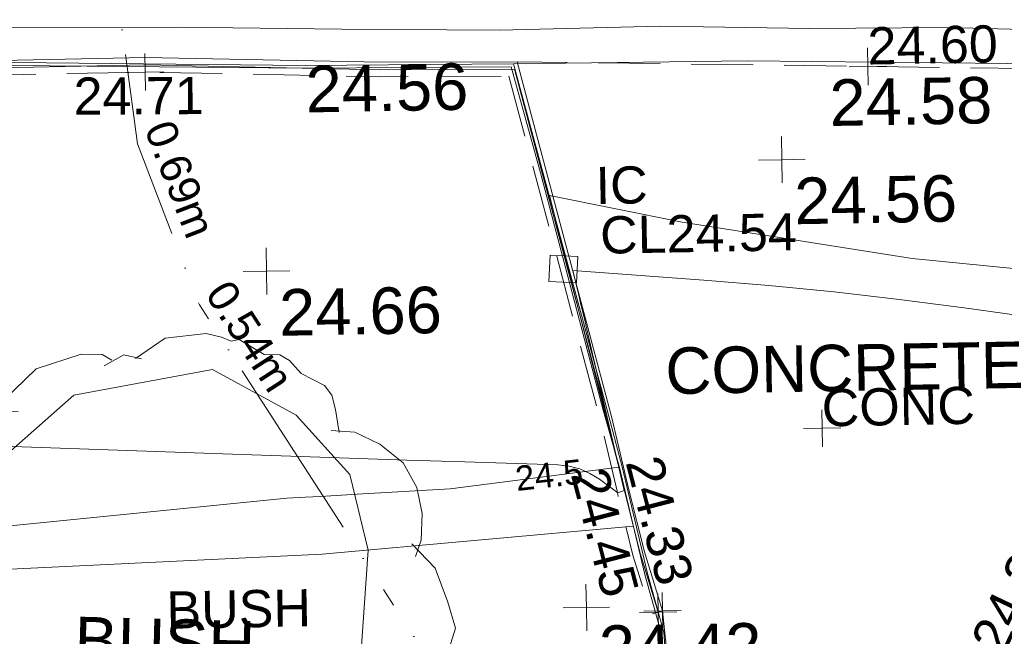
# Model space of a CAD drawing. Header units: millimetres. Extents: x -290717 to 520720, y -88450 to 287762.
# Tile 81 of 256: x -58699 to -50767, y -41271 to -36300. Entities that reach past the tile are written whole.
import ezdxf

# ---------------------------------------------------------------- set-up
doc = ezdxf.new("R2010")
doc.units = ezdxf.units.MM
for name, pattern in [('IMPORT-DASHED _2_', [750, 500, -250]), ('IMPORT-UG_EIR_QLB2 _2_', [2750, 1500, -300, 0, -300, 150, -300, 0, -200]), ('IMPORT-UG_ELEC_STREET LIGHTING_QLB2 _2_', [2700, 1500, -300, 0, -250, 150, -300, 0, -200])]:
    doc.linetypes.add(name, pattern=pattern)
for name, color, linetype, lineweight, true_color in [('00_TOPO_FORM_LINES', 7, 'Continuous', 9, 0x666666), ('00_TOPO_KERB_BOTTOM', 1, 'Continuous', 9, 0xff0000), ('00_TOPO_KERB_TOP', 7, 'Continuous', 9, 0xa500a5), ('00_TOPO_LEVEL_SPOT', 7, 'Continuous', 9, 0x666666), ('00_TOPO_ROAD_MARKING_YELLOW_CONTINUOUS', 40, 'Continuous', 9, 0xffbf00), ('00_UAV_FORM_LINES', 7, 'Continuous', 9, 0x666666), ('01_DTM_CONTOUR_MNR', 7, 'Continuous', 9, 0xa5a552), ('01_DTM_CONTOUR_MNR_LABELS', 7, 'Continuous', 9, 0xa5a552), ('12333-PUM-2D-U-0001-C01 - Rev2_REVIT IMPORT_dwg', 7, 'Continuous', 9, 0x767676), ('BUSH', 7, 'Continuous', 9, 0x00a500), ('BUSH_TXT', 7, 'Continuous', 9, 0x00a500), ('CONTOURS_MINOR', 7, 'Continuous', 9, 0x00a5a5), ('FORM_LINE', 7, 'IMPORT-DASHED _2_', 9, 0x00a500), ('FORM_LINE_LVL', 7, 'Continuous', 9, 0x00a500), ('INSPECTION_COVER', 7, 'Continuous', 9, 0xa50000), ('INSPECTION_COVER_LVL', 7, 'Continuous', 9, 0xa50000), ('INSPECTION_COVER_TXT', 7, 'Continuous', 9, 0xa50000), ('KERB_BOTTOM', 7, 'Continuous', 9, 0x0000a5), ('KERB_BOTTOM_LVL', 7, 'Continuous', 9, 0x0000a5), ('KERB_TOP', 2, 'Continuous', 9, 0xffff00), ('KERB_TOP_LVL', 2, 'Continuous', 9, 0xffff00), ('PUM-EIRCOMM-NOTES', 6, 'Continuous', 9, 0xff00ff), ('PUM-EIRCOMM-QLB2', 6, 'IMPORT-UG_EIR_QLB2 _2_', 9, 0xff00ff)]:
    doc.layers.add(name, color=color, linetype=linetype, lineweight=lineweight, true_color=true_color)
for name, color, linetype, lineweight in [('00_TOPO_ROAD_EDGE', 7, 'Continuous', 9), ('00_TOPO_SURFACE', 7, 'Continuous', 9), ('00_TOPO_SURVEY_TEXT', 7, 'Continuous', 9), ('CHANGE_OF_SURFACE', 7, 'IMPORT-DASHED _2_', 9), ('CHANGE_OF_SURFACE_LVL', 7, 'Continuous', 9), ('Text', 7, 'Continuous', 9), ('TEXT_TXT', 7, 'Continuous', 9)]:
    doc.layers.add(name, color=color, linetype=linetype, lineweight=lineweight)
doc.styles.add('Arial_1', font='arial.ttf', dxfattribs={"height": 250})
doc.styles.add('Arial_3', font='arial.ttf', dxfattribs={"height": 300})
doc.styles.add('Swis721 Lt BT_1', font='swissl.ttf', dxfattribs={"height": 200})
doc.styles.add('Swis721 Lt BT_2', font='swissl.ttf', dxfattribs={"height": 375})

# ---------------------------------------------------------------- blocks, each defined once
blk = doc.blocks.new('12333-PUM-2D-U-0001-C01 - Rev2_REVIT IMPORT_dwg_MM-2077200-Site Location Plan Existing')
at = {"layer": '00_TOPO_LEVEL_SPOT', "color": 254, "true_color": 0xcccccc, "flags": 128}
for points in [[(500, 0), (0, 0), (0, 500)], [(0, -500), (0, 0), (-500, 0)]]:
    blk.add_lwpolyline(points, dxfattribs=at)
blk = doc.blocks.new('12333-PUM-2D-U-0001-C01 - Rev2_REVIT IMPORT_dwg_MGS62954_T2_Galway_ITM_3d_Rev1-2077680-Site Location Plan Existing')
at = {"layer": '00_TOPO_FORM_LINES', "color": 254, "true_color": 0xcccccc, "flags": 128}
blk.add_lwpolyline([(533843019.9, 725517117), (533844139.3, 725517305.2), (533844806.8, 725516925.8), (533845231.2, 725516440.7), (533845368.7, 725515827.8), (533845281.2, 725514823), (533844738.9, 725514041.1), (533844206.2, 725513565.1), (533843318.2, 725513386.6), (533842668.6, 725513629.3), (533842146.5, 725514151.6), (533841813.6, 725514915.1), (533841869.2, 725515706.6), (533842088.2, 725516074.5), (533842457.7, 725516639.1)], close=True, dxfattribs=at)
at = {"layer": '00_TOPO_KERB_BOTTOM', "color": 254, "true_color": 0xcccccc, "flags": 128}
blk.add_lwpolyline([(533837761, 725519899.8), (533840576.9, 725519839.6), (533842584, 725519808), (533844928.8, 725519743.8), (533846607, 725519727.8), (533846828.1, 725518849.5), (533847311.7, 725516933.5), (533847427.1, 725516464.2), (533847615.6, 725515599.1), (533847738.9, 725515125.9)], dxfattribs=at)
at = {"layer": '00_TOPO_KERB_TOP', "color": 254, "true_color": 0xcccccc, "flags": 128}
blk.add_lwpolyline([(533837760.6, 725519876.2), (533840576.5, 725519816.1), (533842583.4, 725519784.4), (533844928.5, 725519720.2), (533846589.3, 725519702.9), (533846808.3, 725518844.2), (533847280.4, 725516924.1), (533847404.2, 725516458.9), (533847592.7, 725515593.6), (533847716.1, 725515120)], dxfattribs=at)
at = {"layer": '00_TOPO_ROAD_EDGE', "color": 254, "true_color": 0xcccccc, "flags": 128}
blk.add_lwpolyline([(533846607, 725519727.8), (533848492.5, 725519717.6), (533850586.9, 725519661), (533852357.1, 725519534.7)], dxfattribs=at)
at = {"layer": '00_TOPO_ROAD_MARKING_YELLOW_CONTINUOUS', "color": 254, "true_color": 0xcccccc, "flags": 128}
blk.add_lwpolyline([(533837310, 725520150), (533838570, 725520150), (533839880, 725520130), (533841170, 725520100), (533842490, 725520090), (533843910, 725520070), (533845230, 725520030), (533846500, 725520000), (533847800, 725520010), (533849000, 725519970), (533850110, 725519960), (533851220, 725519910), (533852420, 725519880), (533853580, 725519850), (533855060, 725519810), (533856540, 725519790), (533858050, 725519740), (533859600, 725519720), (533860970, 725519680), (533862120, 725519670), (533863150, 725519670), (533864250, 725519640), (533865900, 725519630), (533866630, 725519630)], dxfattribs=at)
at = {"layer": '00_TOPO_SURFACE', "color": 254, "true_color": 0xcccccc, "flags": 128}
blk.add_lwpolyline([(533847738.9, 725515125.9), (533847768.7, 725514571.5), (533846934.4, 725514584.4), (533846281.5, 725514546), (533846270.5, 725513668.6), (533846315.4, 725511630.5), (533846321.9, 725511332.9)], dxfattribs=at)
at = {"layer": '00_UAV_FORM_LINES', "color": 254, "true_color": 0xcccccc, "flags": 128}
blk.add_lwpolyline([(533847507.5, 725515984.4), (533844996.8, 725515800.5), (533840466.8, 725515664.5), (533838884.8, 725515664.5), (533838006.8, 725515562.5), (533837555.8, 725515415.5), (533837025.8, 725515176.5), (533836658.8, 725515064.5), (533836035.8, 725514997.5), (533834931.8, 725514912.5), (533834040.8, 725514880.5), (533830307.8, 725515228.5), (533827096.8, 725515644.5), (533826283.8, 725515602.5), (533825636.8, 725515527.5), (533820890.8, 725515516.5), (533814412.8, 725515310.5), (533809049.8, 725515277.5), (533805892.8, 725515061.5), (533803390.3, 725515012.5)], dxfattribs=at)
at = {"layer": '01_DTM_CONTOUR_MNR', "color": 254, "true_color": 0xcccccc, "flags": 128}
blk.add_lwpolyline([(533851230.6, 725517934.2), (533849789.9, 725518102.5), (533847942.8, 725518426.1), (533846880, 725518660), (533847079.7, 725517809.9), (533847288, 725516922.7), (533847400, 725516460), (533846832.7, 725516397.5), (533846037.9, 725516309.9), (533845286.9, 725516281.8), (533844991.6, 725516267.7), (533844869.4, 725516264.6), (533844721.3, 725516258.4), (533840602.8, 725515919.3)], dxfattribs=at)
at = {"xscale": 0.375, "yscale": 0.375, "zscale": 0.375}
for p in [(533848754.7, 725518916.6), (533844589.2, 725518090), (533847117.7, 725515334.6)]:
    blk.add_blockref('12333-PUM-2D-U-0001-C01 - Rev2_REVIT IMPORT_dwg_MM-2077200-Site Location Plan Existing', p, dxfattribs=at)
at = {"layer": '00_TOPO_KERB_BOTTOM', "color": 251, "true_color": 0x666666, "insert": (533844928.8, 725519739), "char_height": 375, "width": 1495.902, "attachment_point": 1, "line_spacing_factor": 1.005062, "style": 'Swis721 Lt BT_2'}
blk.add_mtext('24.56', dxfattribs=at)
at = {"layer": '00_TOPO_LEVEL_SPOT', "char_height": 375, "width": 1495.902, "attachment_point": 1, "line_spacing_factor": 1.005062, "style": 'Swis721 Lt BT_2'}
for s, insert in [('24.56', (533848849.8, 725518769.2)), ('24.66', (533844684.3, 725517942.6)), ('24.42', (533847212.8, 725515187.2))]:
    blk.add_mtext(s, dxfattribs=dict(at, insert=insert))
at = {"layer": '00_TOPO_ROAD_EDGE', "color": 251, "true_color": 0x666666, "insert": (533849147.3, 725519556.1), "char_height": 375, "width": 1495.902, "attachment_point": 1, "line_spacing_factor": 1.005062, "style": 'Swis721 Lt BT_2'}
blk.add_mtext('24.58', dxfattribs=at)
at = {"layer": '00_TOPO_SURVEY_TEXT', "color": 251, "true_color": 0x666666, "insert": (533847786.9, 725517417.6), "char_height": 375, "width": 3286.236, "attachment_point": 1, "line_spacing_factor": 1.005062, "style": 'Swis721 Lt BT_2'}
blk.add_mtext('CONCRETE', dxfattribs=at)
at = {"layer": '00_TOPO_SURVEY_TEXT', "color": 251, "true_color": 0x666666, "insert": (533842998.2, 725515333.6), "char_height": 375, "width": 1657.365, "attachment_point": 1, "rotation": 357.52541, "line_spacing_factor": 1.005062, "style": 'Swis721 Lt BT_2'}
blk.add_mtext('BUSH', dxfattribs=at)
at = {"layer": '01_DTM_CONTOUR_MNR_LABELS', "color": 251, "true_color": 0x666666, "insert": (533846825.5, 725516507.9), "char_height": 200, "width": 620.512, "attachment_point": 2, "rotation": 5.45882, "line_spacing_factor": 1.005062, "style": 'Swis721 Lt BT_1'}
blk.add_mtext('24.5', dxfattribs=at)
blk = doc.blocks.new('12333-PUM-2D-U-0001-C01 - Rev2_REVIT IMPORT_dwg_SPOT-2077713-Site Location Plan Existing')
at = {"layer": 'Text', "color": 253, "true_color": 0xaaaaaa}
for p, q in [((0, 500), (0, -500)), ((-500, 0), (500, 0))]:
    blk.add_line(p, q, dxfattribs=at)
blk = doc.blocks.new('12333-PUM-2D-U-0001-C01 - Rev2_REVIT IMPORT_dwg_BUSHES-2077801-Site Location Plan Existing')
at = {"layer": 'BUSH', "color": 254, "true_color": 0xeaeaea, "flags": 128}
for points in [[(-35.6, 366.3), (4.9, 392.8), (60, 398.2), (80.3, 392.8), (93.3, 387.3), (103.8, 389.6), (137, 368.6), (158.1, 367.9), (171.1, 360.1), (186.5, 342.2), (217.3, 325.8), (227, 312.6), (231.9, 293.1), (235.9, 262)], [(-221.3, 283.8), (-213.2, 313.4), (-169.4, 354.6), (-108.6, 373.3), (-80.2, 372.5), (-67.3, 364.7)], [(-77.8, 357), (-51, 371.7), (-27.5, 365.5)], [(-346.1, -89.8), (-361.5, -77.3), (-368.8, -64.1), (-381.8, -54), (-389.1, -38.4), (-389.1, -40.7), (-388.3, -21.3), (-382.6, -3.4), (-389.9, 9.8), (-399.6, 30.1), (-399.6, 40.2), (-398.8, 49.5), (-394, 59.7), (-372.1, 79.1), (-361.5, 89.2), (-342.9, 96.2), (-347.8, 93.9), (-358.3, 101.7), (-360.7, 111.8), (-363.2, 124.2), (-359.9, 134.4), (-349.4, 141.4), (-333.2, 153.8), (-325.1, 163.2), (-317, 167.8), (-306.4, 175.6), (-311.3, 167.8), (-319.4, 175.6), (-321.8, 193.5), (-315.3, 216.1), (-304.8, 230.9), (-287.8, 248), (-269.1, 262), (-256.2, 276.8), (-242.4, 289.2), (-234.3, 293.9), (-218.9, 298.6), (-194.5, 297.8)], [(225.4, 265.1), (257, 262), (290.3, 245.7), (321.1, 220), (338.9, 186.5), (345.4, 151.5), (343.8, 115.7), (335.7, 93.9)], [(330.8, 111), (361.6, 77.6), (377.8, 31.6), (387.6, -3.4), (378.6, -30.6), (364.9, -50.9), (359.2, -73.4), (350.3, -90.6)], [(354.3, -47.8), (371.3, -85.9), (369.7, -146.6), (352.7, -186.3), (328.4, -218.2), (299.2, -236.9), (274.9, -249.3), (253.8, -248.5)], [(-274.8, -235.3), (-295.9, -229.9), (-316.1, -221.3), (-334, -203.4), (-349.4, -185.5), (-354.2, -173.1), (-364, -157.5), (-371.3, -137.3), (-378.6, -121.7), (-381, -116.2), (-375.3, -96.8), (-364, -84.3), (-359.1, -79.7)], [(-229.4, -282), (-247.2, -271.1), (-267.5, -253.2), (-277.2, -237.7), (-287.8, -227.5)], [(246.5, -238.4), (248.1, -253.2), (237.6, -273.5), (210.8, -279.7)], [(-19.4, -359.1), (-33.2, -373.1), (-54.3, -377.7), (-82.7, -377), (-98.9, -378.5), (-106.2, -376.2), (-119.1, -373.1), (-137.8, -367.6), (-158.1, -356.7), (-173.5, -348.9), (-188.9, -335.7), (-201.8, -323.3), (-209.1, -310), (-222.1, -294.5), (-229.4, -279.7), (-236.7, -269.6)], [(229.5, -275.8), (228.7, -308.5), (212.4, -322.5), (185.7, -339.6), (156.5, -356), (119.2, -370), (85.2, -377), (58.4, -370.7), (38.1, -355.2), (22.7, -341.9)], [(33.3, -352.8), (1.7, -359.1), (-11.3, -359.1), (-21.9, -353.6)]]:
    blk.add_lwpolyline(points, dxfattribs=at)
blk = doc.blocks.new('12333-PUM-2D-U-0001-C01 - Rev2_REVIT IMPORT_dwg_SPOT-2077769-Site Location Plan Existing')
at = {"layer": 'CHANGE_OF_SURFACE_LVL', "color": 253, "true_color": 0xaaaaaa}
for p, q in [((0, 500), (0, -500)), ((-500, 0), (500, 0))]:
    blk.add_line(p, q, dxfattribs=at)
blk = doc.blocks.new('12333-PUM-2D-U-0001-C01 - Rev2_REVIT IMPORT_dwg_SPOT-2077773-Site Location Plan Existing')
at = {"layer": 'FORM_LINE_LVL', "color": 9, "true_color": 0xaae1aa}
for p, q in [((0, 500), (0, -500)), ((-500, 0), (500, 0))]:
    blk.add_line(p, q, dxfattribs=at)
blk = doc.blocks.new('12333-PUM-2D-U-0001-C01 - Rev2_REVIT IMPORT_dwg_SPOT-2077770-Site Location Plan Existing')
at = {"layer": 'KERB_BOTTOM_LVL', "color": 9, "true_color": 0xaaaae1}
for p, q in [((0, 500), (0, -500)), ((-500, 0), (500, 0))]:
    blk.add_line(p, q, dxfattribs=at)
blk = doc.blocks.new('12333-PUM-2D-U-0001-C01 - Rev2_REVIT IMPORT_dwg_SPOT-2077810-Site Location Plan Existing')
at = {"layer": 'KERB_TOP_LVL', "color": 51, "true_color": 0xffffaa}
for p, q in [((0, 500), (0, -500)), ((-500, 0), (500, 0))]:
    blk.add_line(p, q, dxfattribs=at)
blk = doc.blocks.new('12333-PUM-2D-U-0001-C01 - Rev2_REVIT IMPORT_dwg-1620468-Site Location Plan Existing')
at = {"layer": 'CHANGE_OF_SURFACE', "color": 253, "true_color": 0xaaaaaa, "flags": 128}
for points in [[(171184.2, -95603), (173549.9, -95657.7), (178830.9, -95785.4), (183544.4, -95853.9), (187955.8, -95937.6), (192833.4, -96027.2), (199590.6, -96151), (202560.3, -96142), (204457.7, -96212.9), (205488.3, -96227)], [(205488.3, -96227), (206175, -99004), (206303.9, -99597.9), (206421, -100104.2), (206559.6, -100584.5), (206616.1, -100568.2)], [(206650.9, -100558.2), (206689.2, -100986.3), (206236, -101204.3), (205163.3, -101307.5), (205209.2, -102426.1), (205372, -104256.1), (192652.9, -104188), (185082.7, -104033.3), (173318.6, -103613.4)]]:
    blk.add_lwpolyline(points, dxfattribs=at)
at = {"layer": 'CONTOURS_MINOR', "color": 254, "true_color": 0xaae1e1, "flags": 128}
blk.add_lwpolyline([(210487.8, -98370.8), (209123.4, -98157.1), (208601.3, -98080.4), (208078.3, -98010.5), (207554.1, -97950.5), (207029.1, -97897.2), (205977.8, -97800.8), (206018.9, -97991), (206039.5, -98086.2), (206060, -98181.3), (206080.4, -98276.5), (206100.8, -98371.7), (206232.8, -98989.5), (206357.8, -99580.8), (206307.8, -99600.8), (206161.2, -99487.5), (206084.8, -99439.1), (206004.7, -99400.9), (205918.9, -99378), (205829.4, -99365.3), (205079.7, -99329.4), (204612.3, -99306.6), (204145, -99283.4), (203677.6, -99259.6), (203210.3, -99235.2), (199277.6, -99027.7)], dxfattribs=at)
at = {"layer": 'FORM_LINE', "color": 9, "true_color": 0xaae1aa}
blk.add_line((211206.9, -96286.2), (205557.5, -96110.6), dxfattribs=at)
at = {"layer": 'INSPECTION_COVER', "color": 9, "true_color": 0xe1aaaa, "flags": 128}
blk.add_lwpolyline([(205781, -97886.4), (206005.4, -97901.4), (206019.5, -97690.7), (205795.1, -97675.8)], close=True, dxfattribs=at)
at = {"layer": 'KERB_BOTTOM', "color": 9, "true_color": 0xaaaae1, "flags": 128}
for points in [[(171065.6, -95483), (173552.6, -95540.4), (178833.2, -95668.1), (183546.4, -95736.6), (187958, -95820.3), (192835.5, -95910), (199591.5, -96033.7), (202562.3, -96024.7), (204460.7, -96095.6), (205557.5, -96110.6)], [(205557.5, -96110.6), (206267.6, -98982.5), (206396.7, -99577.2), (206513, -100080.3), (206650.9, -100558.2)]]:
    blk.add_lwpolyline(points, dxfattribs=at)
at = {"layer": 'KERB_TOP', "color": 51, "true_color": 0xffffaa, "flags": 128}
for points in [[(171094.3, -95544), (173551.2, -95600.8), (178832, -95728.5), (183545.4, -95797), (187956.9, -95880.7), (192834.4, -95970.3), (199591, -96094), (202561.3, -96085), (204459.1, -96156), (205535, -96170.7)], [(205535, -96170.7), (206232.3, -98990.7), (206361.3, -99585.1), (206477.9, -100089.4), (206616.1, -100568.2), (206650.9, -100558.2)]]:
    blk.add_lwpolyline(points, dxfattribs=at)
at = {"layer": 'PUM-EIRCOMM-QLB2', "color": 211, "true_color": 0xffaaff, "flags": 128}
blk.add_lwpolyline([(201773.1, -90533.7), (202486.4, -96720.4), (202963.4, -98025.4), (205444.4, -102016.4)], dxfattribs=at)
blk.add_blockref('12333-PUM-2D-U-0001-C01 - Rev2_REVIT IMPORT_dwg_MGS62954_T2_Galway_ITM_3d_Rev1-2077680-Site Location Plan Existing', (-533641079.6, -725615854.4))
for name, p, xscale, yscale, zscale in [('12333-PUM-2D-U-0001-C01 - Rev2_REVIT IMPORT_dwg_SPOT-2077769-Site Location Plan Existing', (202560.3, -96142), 0.3, 0.3, 0.3), ('12333-PUM-2D-U-0001-C01 - Rev2_REVIT IMPORT_dwg_SPOT-2077773-Site Location Plan Existing', (208382.2, -96198.4), 0.3, 0.3, 0.3), ('12333-PUM-2D-U-0001-C01 - Rev2_REVIT IMPORT_dwg_BUSHES-2077801-Site Location Plan Existing', (202655.1, -100647.1), 6, 6, 6), ('12333-PUM-2D-U-0001-C01 - Rev2_REVIT IMPORT_dwg_SPOT-2077713-Site Location Plan Existing', (207961.9, -99108.4), 0.3, 0.3, 0.3), ('12333-PUM-2D-U-0001-C01 - Rev2_REVIT IMPORT_dwg_SPOT-2077810-Site Location Plan Existing', (206616.1, -100568.2), 0.3, 0.3, 0.3), ('12333-PUM-2D-U-0001-C01 - Rev2_REVIT IMPORT_dwg_SPOT-2077770-Site Location Plan Existing', (206650.9, -100558.2), 0.3, 0.3, 0.3)]:
    blk.add_blockref(name, p, dxfattribs=dict(xscale=xscale, yscale=yscale, zscale=zscale))
at = {"layer": 'BUSH_TXT', "insert": (202655.1, -100332.1), "char_height": 300, "width": 1388.334, "attachment_point": 1, "line_spacing_factor": 0.941778, "style": 'Arial_3'}
blk.add_mtext('BUSH', dxfattribs=at)
at = {"layer": 'CHANGE_OF_SURFACE_LVL', "insert": (201981.5, -96176.3), "char_height": 300, "width": 1256.112, "attachment_point": 1, "rotation": 359.30694, "line_spacing_factor": 0.941778, "style": 'Arial_3'}
blk.add_mtext('24.71', dxfattribs=at)
at = {"layer": 'FORM_LINE_LVL', "insert": (208382.2, -95883.4), "char_height": 300, "width": 1256.112, "attachment_point": 1, "line_spacing_factor": 0.941778, "style": 'Arial_3'}
blk.add_mtext('24.60', dxfattribs=at)
at = {"layer": 'INSPECTION_COVER_LVL', "insert": (206201.1, -97370.3), "char_height": 300, "width": 1895.187, "attachment_point": 1, "line_spacing_factor": 0.941778, "style": 'Arial_3'}
blk.add_mtext('CL24.54', dxfattribs=at)
at = {"layer": 'INSPECTION_COVER_TXT', "insert": (206172, -96970.3), "char_height": 300, "width": 499.507, "attachment_point": 1, "line_spacing_factor": 0.941778, "style": 'Arial_3'}
blk.add_mtext('IC', dxfattribs=at)
at = {"layer": 'KERB_BOTTOM_LVL', "char_height": 300, "width": 1256.112, "attachment_point": 1, "line_spacing_factor": 0.941778, "style": 'Arial_3'}
for s, insert, rotation in [('24.33', (206664.3, -99282.6), 283.6233), ('24.36', (209121.7, -100839.3), 63.51638)]:
    blk.add_mtext(s, dxfattribs=dict(at, insert=insert, rotation=rotation))
at = {"layer": 'KERB_TOP_LVL', "insert": (206221.3, -99371.5), "char_height": 300, "width": 1256.112, "attachment_point": 1, "rotation": 283.6233, "line_spacing_factor": 0.941778, "style": 'Arial_3'}
blk.add_mtext('24.45', dxfattribs=at)
at = {"layer": 'PUM-EIRCOMM-NOTES', "char_height": 250, "width": 1160.025, "attachment_point": 2, "line_spacing_factor": 0.941778, "style": 'Arial_1'}
for s, insert, rotation in [('0.69m', (202943.6, -96967.3), 290.07823), ('0.54m', (203473.1, -98219.4), 301.8671)]:
    blk.add_mtext(s, dxfattribs=dict(at, insert=insert, rotation=rotation))
at = {"layer": 'TEXT_TXT', "insert": (207961.9, -98793.4), "char_height": 300, "width": 1469.137, "attachment_point": 1, "line_spacing_factor": 0.941778, "style": 'Arial_3'}
blk.add_mtext('CONC', dxfattribs=at)

msp = doc.modelspace()

# ---------------------------------------------------------------- block references
at = {"layer": '12333-PUM-2D-U-0001-C01 - Rev2_REVIT IMPORT_dwg', "color": 254, "linetype": 'IMPORT-UG_ELEC_STREET LIGHTING_QLB2 _2_', "true_color": 0xffd4d4, "rotation": 0.9999999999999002}
msp.add_blockref('12333-PUM-2D-U-0001-C01 - Rev2_REVIT IMPORT_dwg-1620468-Site Location Plan Existing', (-261895.1, 55869.6), dxfattribs=at)

doc.saveas('drawing.dxf')
